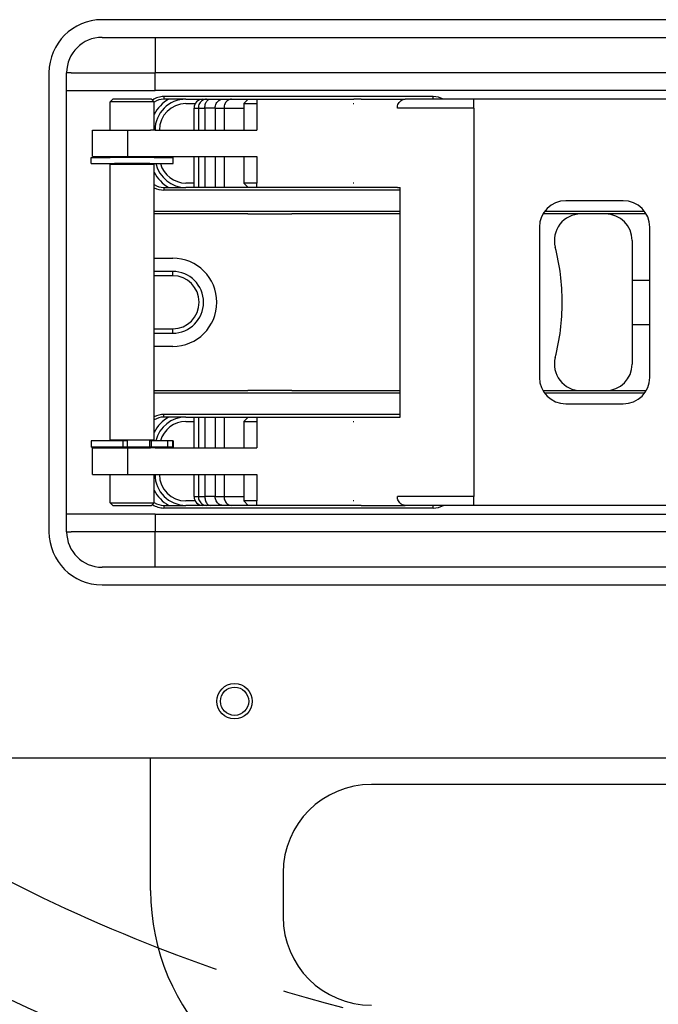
# Model space of a CAD drawing. Extents: x -1765 to 4890, y -3431 to 1272.
# Tile 76 of 189: x 896 to 968, y -1904 to -1793. Entities that reach past the tile are written whole.
import ezdxf

# ---------------------------------------------------------------- set-up
doc = ezdxf.new("R2010")
doc.units = 0
doc.linetypes.add('DASHED', pattern=[15, 7, -8])
doc.layers.get('0').update_dxf_attribs({"linetype": 'CONTINUOUS'})
doc.layers.add('1', color=7, linetype='CONTINUOUS')
doc.layers.add('DIMPROHIDE', color=7, linetype='CONTINUOUS')

# ---------------------------------------------------------------- blocks, each defined once
blk = doc.blocks.new('HEADPLATE_TEL', base_point=(614, -2216.07))
at = {"layer": 'DIMPROHIDE', "color": 7, "linetype": 'CONTINUOUS'}
for radius, start, end in [(201, -129.722, -50.278), (189, -125.116, -111.2958)]:
    blk.add_arc((980, -1721.88), radius, start, end, dxfattribs=at)
at = {"layer": 'DIMPROHIDE', "color": 7, "linetype": 'DASHED'}
blk.add_arc((980, -1721.88), 189, -111.2958, -68.7042, dxfattribs=at)
blk = doc.blocks.new('DOWEL_PIN_5X22DIN6325__456', base_point=(926.5, -1814.88))
at = {"color": 1, "linetype": 'CONTINUOUS'}
blk.add_line((921.5, -1814.88), (926.5, -1814.88), dxfattribs=at)
blk = doc.blocks.new('NEEDLE_BEARING_0509_2__457', base_point=(927.5, -1802.38))
at = {"color": 1, "linetype": 'CONTINUOUS'}
for p, q in [((921.04, -1802.38), (922.54, -1802.38)), ((922.54, -1811.38), (921.04, -1811.38))]:
    blk.add_line(p, q, dxfattribs=at)
blk = doc.blocks.new('DOWEL_PIN_5X22DIN6325__458', base_point=(926.5, -1834.88))
at = {"color": 1, "linetype": 'CONTINUOUS'}
blk.add_line((926.5, -1834.88), (921.5, -1834.88), dxfattribs=at)
blk = doc.blocks.new('DOWEL_PIN_5X22DIN6325__459', base_point=(1038.5, -1814.88))
at = {"color": 1, "linetype": 'CONTINUOUS'}
blk.add_line((1033.5, -1814.88), (1038.5, -1814.88), dxfattribs=at)
blk = doc.blocks.new('DOWEL_PIN_5X22DIN6325__460', base_point=(1038.5, -1834.88))
at = {"color": 1, "linetype": 'CONTINUOUS'}
blk.add_line((1038.5, -1834.88), (1033.5, -1834.88), dxfattribs=at)
blk = doc.blocks.new('NEEDLE_BEARING_0509_1__461', base_point=(1039.5, -1847.38))
at = {"color": 1, "linetype": 'CONTINUOUS'}
blk.add_line((1039.5, -1847.38), (1032.5, -1847.38), dxfattribs=at)
blk = doc.blocks.new('NEEDLE_BEARING_0509_4__462', base_point=(927.5, -1838.38))
at = {"color": 1, "linetype": 'CONTINUOUS'}
for p, q in [((921.04, -1838.38), (922.54, -1838.38)), ((922.54, -1847.38), (921.04, -1847.38))]:
    blk.add_line(p, q, dxfattribs=at)
blk = doc.blocks.new('NEEDLE_BEARING_0509_3__463', base_point=(1039.5, -1802.38))
at = {"color": 1, "linetype": 'CONTINUOUS'}
blk.add_line((1032.5, -1802.38), (1039.5, -1802.38), dxfattribs=at)
blk = doc.blocks.new('BEARING_PARTS__464', base_point=(1039.5, -1802.38))
for name, p in [('NEEDLE_BEARING_0509_2__457', (927.5, -1802.38)), ('NEEDLE_BEARING_0509_3__463', (1039.5, -1802.38)), ('DOWEL_PIN_5X22DIN6325__456', (926.5, -1814.88)), ('DOWEL_PIN_5X22DIN6325__459', (1038.5, -1814.88)), ('DOWEL_PIN_5X22DIN6325__458', (926.5, -1834.88)), ('DOWEL_PIN_5X22DIN6325__460', (1038.5, -1834.88)), ('NEEDLE_BEARING_0509_4__462', (927.5, -1838.38)), ('NEEDLE_BEARING_0509_1__461', (1039.5, -1847.38))]:
    blk.add_blockref(name, p)
blk = doc.blocks.new('PLATE_E7018-27702__465', base_point=(1059, -1794.88))
at = {"color": 1, "linetype": 'CONTINUOUS'}
for p, q in [((905, -1794.88), (911, -1794.88)), ((911, -1794.88), (921.5, -1794.88)), ((921.5, -1794.88), (923.5, -1794.88)), ((923.5, -1794.88), (924, -1794.88)), ((924, -1794.88), (924.5, -1794.88)), ((924.5, -1794.88), (926.5, -1794.88)), ((926.5, -1794.88), (953, -1794.88)), ((953, -1794.88), (955, -1794.88)), ((955, -1794.88), (956, -1794.88)), ((956, -1794.88), (958, -1794.88)), ((958, -1794.88), (1002, -1794.88)), ((901, -1800.88), (901, -1798.88)), ((901.5, -1798.88), (901, -1798.88)), ((901, -1848.88), (901, -1800.88)), ((914.5, -1801.88), (916.42, -1801.88)), ((914.5, -1802.38), (915.56, -1802.38)), ((916.42, -1801.88), (916.84, -1801.88)), ((916.84, -1801.88), (917.24, -1801.88)), ((917.24, -1801.88), (918.67, -1801.88)), ((918.67, -1801.88), (919.67, -1801.88)), ((919.67, -1801.88), (921.54, -1801.88)), ((921.04, -1802.38), (922.54, -1802.38)), ((921.54, -1801.88), (922.54, -1801.88)), ((922.54, -1801.88), (926.5, -1801.88)), ((926.5, -1801.88), (927.5, -1801.88)), ((927.5, -1801.88), (933.41, -1801.88)), ((933.41, -1801.88), (933.5, -1801.88)), ((933.41, -1802.38), (933.5, -1802.38)), ((911, -1805.38), (910.5, -1805.38)), ((910.5, -1808.38), (911, -1808.38)), ((915.42, -1811.38), (914.5, -1811.38)), ((922.54, -1811.38), (921.04, -1811.38)), ((933.5, -1811.38), (933.41, -1811.38)), ((915.42, -1811.88), (914.5, -1811.88)), ((915.91, -1811.88), (915.42, -1811.88)), ((916.64, -1811.88), (915.91, -1811.88)), ((917.81, -1811.88), (916.64, -1811.88)), ((918.81, -1811.88), (917.81, -1811.88)), ((921.54, -1811.88), (918.81, -1811.88)), ((922.54, -1811.88), (921.54, -1811.88)), ((927, -1811.88), (922.54, -1811.88)), ((928, -1811.88), (927, -1811.88)), ((933.41, -1811.88), (928, -1811.88)), ((933.46, -1811.88), (933.41, -1811.88)), ((933.5, -1811.88), (933.46, -1811.88)), ((914.5, -1837.88), (915.42, -1837.88)), ((914.5, -1838.38), (915.42, -1838.38)), ((915.42, -1837.88), (915.91, -1837.88)), ((915.91, -1837.88), (916.64, -1837.88)), ((916.64, -1837.88), (917.81, -1837.88)), ((917.81, -1837.88), (918.81, -1837.88)), ((918.81, -1837.88), (921.54, -1837.88)), ((921.04, -1838.38), (922.54, -1838.38)), ((921.54, -1837.88), (922.54, -1837.88)), ((922.54, -1837.88), (927, -1837.88)), ((927, -1837.88), (928, -1837.88)), ((928, -1837.88), (933.41, -1837.88)), ((933.41, -1837.88), (933.46, -1837.88)), ((933.41, -1838.38), (933.5, -1838.38)), ((933.46, -1837.88), (933.5, -1837.88)), ((911, -1841.38), (910.5, -1841.38)), ((910.5, -1844.38), (911, -1844.38)), ((915.56, -1847.38), (914.5, -1847.38)), ((922.54, -1847.38), (921.04, -1847.38)), ((933.5, -1847.38), (933.41, -1847.38)), ((916.42, -1847.88), (914.5, -1847.88)), ((916.84, -1847.88), (916.42, -1847.88)), ((917.24, -1847.88), (916.84, -1847.88)), ((918.67, -1847.88), (917.24, -1847.88)), ((919.67, -1847.88), (918.67, -1847.88)), ((921.54, -1847.88), (919.67, -1847.88)), ((922.54, -1847.88), (921.54, -1847.88)), ((926.5, -1847.88), (922.54, -1847.88)), ((927.5, -1847.88), (926.5, -1847.88)), ((933.41, -1847.88), (927.5, -1847.88)), ((933.5, -1847.88), (933.41, -1847.88)), ((901, -1850.88), (901, -1848.88)), ((901, -1850.88), (901.5, -1850.88)), ((911, -1854.88), (905, -1854.88)), ((921.5, -1854.88), (911, -1854.88)), ((923.5, -1854.88), (921.5, -1854.88)), ((924, -1854.88), (923.5, -1854.88)), ((924.5, -1854.88), (924, -1854.88)), ((926.5, -1854.88), (924.5, -1854.88)), ((953, -1854.88), (926.5, -1854.88)), ((955, -1854.88), (953, -1854.88)), ((956, -1854.88), (955, -1854.88)), ((958, -1854.88), (956, -1854.88)), ((1002, -1854.88), (958, -1854.88))]:
    blk.add_line(p, q, dxfattribs=at)
for centre, radius, start, end in [((905, -1798.88), 4, 90, 180), ((914.5, -1805.38), 4, 118.955, 153.7813), ((914.5, -1805.38), 3.5, 90, 180), ((914.5, -1805.38), 3, 90, 180), ((914.5, -1808.38), 3.5, 180, -178.3628), ((914.5, -1808.38), 3, 180, -178.0898), ((914.5, -1808.38), 4, -168.463, -166.9971), ((914.5, -1808.38), 3.5, -166.787, -90), ((914.5, -1808.38), 3, -164.534, -90), ((914.5, -1808.38), 4, -153.7813, -118.955), ((914.5, -1841.38), 4, 118.955, 153.7813), ((914.5, -1841.38), 3.5, 90, 166.787), ((914.5, -1841.38), 3, 90, 164.534), ((914.5, -1841.38), 4, 166.9971, 168.463), ((914.5, -1841.38), 3.5, 178.3628, 180), ((914.5, -1841.38), 3, 178.0898, 180), ((914.5, -1844.38), 3.5, 180, -90), ((914.5, -1844.38), 3, 180, -90), ((914.5, -1844.38), 4, -153.7813, -118.955), ((905, -1850.88), 4, 180, -90)]:
    blk.add_arc(centre, radius, start, end, dxfattribs=at)
blk = doc.blocks.new('PLATE_ASSY_E7018-67702_466', base_point=(1059, -1794.88))
for name, p in [('PLATE_E7018-27702__465', (1059, -1794.88)), ('BEARING_PARTS__464', (1039.5, -1802.38))]:
    blk.add_blockref(name, p)
blk = doc.blocks.new('DOWEL_PIN_5X50_DIN6325_467', base_point=(995, -1822.38))
at = {"color": 1, "linetype": 'CONTINUOUS'}
for p, q in [((965, -1822.38), (967, -1822.38)), ((992.91, -1822.38), (995, -1822.38)), ((965, -1827.38), (967, -1827.38)), ((992.91, -1827.38), (995, -1827.38))]:
    blk.add_line(p, q, dxfattribs=at)
blk = doc.blocks.new('LATCH_E7018-21201_2__468', base_point=(965, -1814.88))
at = {"color": 1, "linetype": 'CONTINUOUS'}
for p, q in [((914.1, -1814.88), (910.91, -1814.88)), ((921.5, -1814.88), (914.1, -1814.88)), ((921.5, -1814.88), (926.5, -1814.88)), ((938.74, -1814.88), (926.5, -1814.88)), ((956, -1814.88), (954.9, -1814.88)), ((959.2, -1814.88), (956, -1814.88)), ((962, -1814.88), (959.2, -1814.88)), ((965, -1817.88), (965, -1831.88)), ((910.91, -1819.88), (913, -1819.88)), ((913, -1821.38), (910.91, -1821.38)), ((913, -1821.88), (910.91, -1821.88)), ((913, -1821.88), (913, -1821.38)), ((910.91, -1827.88), (913, -1827.88)), ((910.91, -1828.38), (913, -1828.38)), ((913, -1828.38), (913, -1827.88)), ((913, -1829.88), (910.91, -1829.88)), ((910.91, -1834.88), (914, -1834.88)), ((914, -1834.88), (921.5, -1834.88)), ((926.5, -1834.88), (921.5, -1834.88)), ((926.5, -1834.88), (938.74, -1834.88)), ((954.9, -1834.88), (955.5, -1834.88)), ((955.5, -1834.88), (959.2, -1834.88)), ((959.2, -1834.88), (962, -1834.88))]:
    blk.add_line(p, q, dxfattribs=at)
for centre, radius, start, end in [((959.2, -1817.88), 3, 90, -165.5225), ((962, -1817.88), 3, 0, 90), ((932.09, -1824.88), 25, 0, 14.4775), ((913, -1824.88), 5, -90, 90), ((913, -1824.88), 3.5, -90, 90), ((913, -1824.88), 3, -90, 90), ((932.09, -1824.88), 25, -14.4775, 0), ((959.2, -1831.88), 3, 165.5225, -90), ((962, -1831.88), 3, -90, 0)]:
    blk.add_arc(centre, radius, start, end, dxfattribs=at)
blk = doc.blocks.new('LOCK_ASSY__470', base_point=(1053, -1814.88))
for name, p in [('LATCH_E7018-21201_2__468', (965, -1814.88)), ('DOWEL_PIN_5X50_DIN6325_467', (995, -1822.38))]:
    blk.add_blockref(name, p)
blk = doc.blocks.new('LEVER_E7018-25001__471', base_point=(1024.24, -1801.88))
at = {"color": 1, "linetype": 'CONTINUOUS'}
for p, q in [((915.42, -1805.38), (915.42, -1802.88)), ((915.42, -1802.88), (915.91, -1802.88)), ((915.91, -1802.88), (916.64, -1802.88)), ((915.91, -1802.88), (915.91, -1805.38)), ((916.42, -1801.88), (916.84, -1801.88)), ((917.81, -1802.88), (916.64, -1802.88)), ((916.64, -1802.88), (916.64, -1805.38)), ((916.84, -1801.88), (917.24, -1801.88)), ((917.24, -1801.88), (918.67, -1801.88)), ((917.81, -1802.88), (918.81, -1802.88)), ((917.81, -1802.88), (917.81, -1805.38)), ((918.67, -1801.88), (919.67, -1801.88)), ((918.81, -1802.88), (921.04, -1802.88)), ((918.81, -1802.88), (918.81, -1805.38)), ((919.67, -1801.88), (921.54, -1801.88)), ((921.54, -1801.88), (922.54, -1801.88)), ((922.54, -1801.88), (926.5, -1801.88)), ((926.5, -1801.88), (927.5, -1801.88)), ((927.5, -1801.88), (933.41, -1801.88)), ((933.41, -1801.88), (933.5, -1801.88)), ((934.33, -1801.88), (933.5, -1801.88)), ((934.33, -1801.88), (939.3, -1801.88)), ((947.09, -1802.88), (938.43, -1802.88)), ((942.5, -1801.88), (939.3, -1801.88)), ((947.09, -1801.88), (942.5, -1801.88)), ((995.41, -1801.88), (947.09, -1801.88)), ((947.09, -1802.88), (947.09, -1801.88)), ((947.09, -1802.88), (947.09, -1846.88)), ((1006.28, -1801.88), (995.41, -1801.88)), ((1007.28, -1801.88), (1006.28, -1801.88)), ((1012.24, -1801.88), (1007.28, -1801.88)), ((915.42, -1811.88), (915.42, -1808.38)), ((915.91, -1808.38), (915.91, -1811.88)), ((916.64, -1808.38), (916.64, -1811.88)), ((917.81, -1808.38), (917.81, -1811.88)), ((918.81, -1808.38), (918.81, -1811.88)), ((915.91, -1811.88), (915.42, -1811.88)), ((916.64, -1811.88), (915.91, -1811.88)), ((917.81, -1811.88), (916.64, -1811.88)), ((918.81, -1811.88), (917.81, -1811.88)), ((921.54, -1811.88), (918.81, -1811.88)), ((922.54, -1811.88), (921.54, -1811.88)), ((927, -1811.88), (922.54, -1811.88)), ((928, -1811.88), (927, -1811.88)), ((933.41, -1811.88), (928, -1811.88)), ((933.46, -1811.88), (933.41, -1811.88)), ((933.5, -1811.88), (933.46, -1811.88)), ((938.43, -1811.88), (933.5, -1811.88)), ((938.43, -1811.88), (938.74, -1811.88)), ((938.74, -1837.88), (938.74, -1811.88)), ((964, -1813.38), (957.5, -1813.38)), ((1002.41, -1813.38), (995.91, -1813.38)), ((1024.24, -1835.88), (1024.24, -1813.88)), ((954.5, -1816.38), (954.5, -1833.38)), ((967, -1833.38), (967, -1816.38)), ((992.91, -1833.38), (992.91, -1816.38)), ((1005.41, -1833.38), (1005.41, -1816.38)), ((957.5, -1836.38), (964, -1836.38)), ((995.91, -1836.38), (1002.41, -1836.38)), ((915.42, -1841.38), (915.42, -1837.88)), ((915.42, -1837.88), (915.91, -1837.88)), ((915.91, -1837.88), (915.91, -1841.38)), ((915.91, -1837.88), (916.64, -1837.88)), ((916.64, -1837.88), (916.64, -1841.38)), ((916.64, -1837.88), (917.81, -1837.88)), ((917.81, -1837.88), (917.81, -1841.38)), ((917.81, -1837.88), (918.81, -1837.88)), ((918.81, -1837.88), (918.81, -1841.38)), ((918.81, -1837.88), (921.54, -1837.88)), ((921.54, -1837.88), (922.54, -1837.88)), ((922.54, -1837.88), (927, -1837.88)), ((927, -1837.88), (928, -1837.88)), ((928, -1837.88), (933.41, -1837.88)), ((933.41, -1837.88), (933.46, -1837.88)), ((933.46, -1837.88), (933.5, -1837.88)), ((933.5, -1837.88), (938.43, -1837.88)), ((938.43, -1837.88), (938.74, -1837.88)), ((915.42, -1846.88), (915.42, -1844.38)), ((915.91, -1844.38), (915.91, -1846.88)), ((916.64, -1844.38), (916.64, -1846.88)), ((917.81, -1844.38), (917.81, -1846.88)), ((918.81, -1844.38), (918.81, -1846.88)), ((915.42, -1846.88), (915.91, -1846.88)), ((915.91, -1846.88), (916.64, -1846.88)), ((917.81, -1846.88), (916.64, -1846.88)), ((917.81, -1846.88), (918.81, -1846.88)), ((918.81, -1846.88), (921.04, -1846.88)), ((947.09, -1846.88), (938.43, -1846.88)), ((947.09, -1847.88), (947.09, -1846.88)), ((916.84, -1847.88), (916.42, -1847.88)), ((917.24, -1847.88), (916.84, -1847.88)), ((918.67, -1847.88), (917.24, -1847.88)), ((919.67, -1847.88), (918.67, -1847.88)), ((921.54, -1847.88), (919.67, -1847.88)), ((922.54, -1847.88), (921.54, -1847.88)), ((926.5, -1847.88), (922.54, -1847.88)), ((927.5, -1847.88), (926.5, -1847.88)), ((933.41, -1847.88), (927.5, -1847.88)), ((933.5, -1847.88), (933.41, -1847.88)), ((934.33, -1847.88), (933.5, -1847.88)), ((934.33, -1847.88), (939.3, -1847.88)), ((942.5, -1847.88), (939.3, -1847.88)), ((947.09, -1847.88), (942.5, -1847.88)), ((995.41, -1847.88), (947.09, -1847.88)), ((1006.28, -1847.88), (995.41, -1847.88)), ((1007.28, -1847.88), (1006.28, -1847.88)), ((1012.24, -1847.88), (1007.28, -1847.88))]:
    blk.add_line(p, q, dxfattribs=at)
for centre in [(979.95, -1813.88), (979.95, -1835.88)]:
    blk.add_circle(centre, 7.5, dxfattribs=at)
for centre, radius, start, end in [((916.42, -1802.88), 1, 90, 180), ((1012.24, -1813.88), 12, 0, 90), ((957.5, -1816.38), 3, 90, 180), ((964, -1816.38), 3, 0, 90), ((995.91, -1816.38), 3, 90, 180), ((1002.41, -1816.38), 3, 0, 90), ((957.5, -1833.38), 3, -180, -90), ((964, -1833.38), 3, -90, 0), ((995.91, -1833.38), 3, -180, -90), ((1002.41, -1833.38), 3, -90, 0), ((1012.24, -1835.88), 12, -90, 0), ((916.42, -1846.88), 1, 180, -90)]:
    blk.add_arc(centre, radius, start, end, dxfattribs=at)
for points in [[(916.84, -1801.88), (916.67, -1801.88), (916.51, -1801.93), (916.23, -1802.1), (916.11, -1802.23), (915.95, -1802.53), (915.91, -1802.7), (915.91, -1802.88)], [(916.64, -1802.88), (916.64, -1802.7), (916.67, -1802.53), (916.77, -1802.23), (916.85, -1802.1), (917.03, -1801.93), (917.14, -1801.88), (917.24, -1801.88)], [(917.81, -1802.88), (917.81, -1802.7), (917.85, -1802.53), (918, -1802.23), (918.11, -1802.1), (918.37, -1801.93), (918.52, -1801.88), (918.67, -1801.88)], [(919.67, -1801.88), (919.52, -1801.88), (919.37, -1801.93), (919.11, -1802.1), (919, -1802.23), (918.85, -1802.53), (918.81, -1802.7), (918.81, -1802.88)], [(938.43, -1802.88), (938.43, -1802.7), (938.47, -1802.53), (938.63, -1802.23), (938.74, -1802.1), (939, -1801.93), (939.15, -1801.88), (939.3, -1801.88)], [(915.91, -1846.88), (915.91, -1847.05), (915.95, -1847.23), (916.11, -1847.53), (916.23, -1847.66), (916.51, -1847.83), (916.67, -1847.88), (916.84, -1847.88)], [(916.64, -1846.88), (916.64, -1847.05), (916.67, -1847.23), (916.77, -1847.53), (916.85, -1847.66), (917.03, -1847.83), (917.14, -1847.88), (917.24, -1847.88)], [(918.67, -1847.88), (918.52, -1847.88), (918.37, -1847.83), (918.11, -1847.66), (918, -1847.53), (917.85, -1847.23), (917.81, -1847.05), (917.81, -1846.88)], [(918.81, -1846.88), (918.81, -1847.05), (918.85, -1847.23), (919, -1847.53), (919.11, -1847.66), (919.37, -1847.83), (919.52, -1847.88), (919.67, -1847.88)], [(939.3, -1847.88), (939.15, -1847.88), (939, -1847.83), (938.74, -1847.66), (938.63, -1847.53), (938.47, -1847.23), (938.43, -1847.05), (938.43, -1846.88)]]:
    blk.add_open_spline(points, degree=3, knots=[0, 0, 0, 0, 1, 1, 2, 2, 3, 3, 3, 3], dxfattribs=at)
blk = doc.blocks.new('PIN_E7018-23702_2__472', base_point=(910.91, -1801.88))
at = {"color": 1, "linetype": 'CONTINUOUS'}
for p, q in [((906.21, -1801.88), (905.91, -1802.18)), ((905.91, -1805.38), (905.91, -1802.18)), ((910.91, -1802.18), (905.91, -1802.18)), ((910.61, -1801.88), (906.21, -1801.88)), ((910.61, -1801.88), (910.91, -1802.18)), ((910.91, -1805.38), (910.91, -1802.18)), ((905.91, -1808.48), (905.91, -1808.38)), ((905.97, -1808.48), (905.91, -1808.48)), ((906.15, -1808.48), (905.97, -1808.48)), ((906.25, -1808.48), (906.15, -1808.48)), ((906.41, -1808.48), (906.25, -1808.48)), ((906.44, -1808.48), (906.41, -1808.48)), ((906.72, -1808.48), (906.44, -1808.48)), ((906.76, -1808.48), (906.72, -1808.48)), ((910.07, -1808.48), (906.76, -1808.48)), ((910.1, -1808.48), (910.07, -1808.48)), ((910.39, -1808.48), (910.1, -1808.48)), ((910.41, -1808.48), (910.39, -1808.48)), ((910.57, -1808.48), (910.41, -1808.48)), ((910.67, -1808.48), (910.57, -1808.48)), ((910.85, -1808.48), (910.67, -1808.48)), ((910.91, -1808.48), (910.85, -1808.48)), ((910.91, -1808.48), (910.91, -1808.38)), ((906.41, -1809.28), (905.91, -1809.28)), ((905.91, -1840.48), (905.91, -1809.28)), ((906.41, -1809.28), (906.41, -1809.18)), ((910.41, -1809.28), (906.41, -1809.28)), ((910.41, -1809.28), (910.41, -1809.18)), ((910.91, -1809.28), (910.41, -1809.28)), ((910.91, -1840.48), (910.91, -1809.28)), ((906.41, -1840.48), (905.91, -1840.48)), ((910.41, -1840.48), (906.41, -1840.48)), ((906.41, -1840.58), (906.41, -1840.48)), ((910.41, -1841.28), (910.41, -1840.48)), ((910.91, -1840.48), (910.41, -1840.48)), ((905.91, -1841.38), (905.91, -1841.28)), ((906.41, -1841.28), (905.91, -1841.28)), ((906.43, -1841.28), (906.41, -1841.28)), ((906.73, -1841.28), (906.43, -1841.28)), ((907, -1841.28), (906.73, -1841.28)), ((907.25, -1841.28), (907, -1841.28)), ((907.35, -1841.28), (907.25, -1841.28)), ((907.38, -1841.28), (907.35, -1841.28)), ((907.49, -1841.28), (907.38, -1841.28)), ((907.5, -1841.28), (907.49, -1841.28)), ((907.66, -1841.28), (907.5, -1841.28)), ((907.84, -1841.28), (907.66, -1841.28)), ((909.84, -1841.28), (907.84, -1841.28)), ((909.9, -1841.28), (909.84, -1841.28)), ((909.93, -1841.28), (909.9, -1841.28)), ((910.03, -1841.28), (909.93, -1841.28)), ((910.41, -1841.28), (910.03, -1841.28)), ((910.55, -1841.28), (910.41, -1841.28)), ((910.41, -1841.28), (910.41, -1841.28)), ((910.91, -1841.28), (910.55, -1841.28)), ((910.91, -1841.38), (910.91, -1841.28)), ((905.91, -1847.58), (905.91, -1844.38)), ((910.91, -1847.58), (910.91, -1844.38)), ((905.91, -1847.58), (910.91, -1847.58)), ((906.21, -1847.88), (905.91, -1847.58)), ((906.21, -1847.88), (910.61, -1847.88)), ((910.61, -1847.88), (910.91, -1847.58))]:
    blk.add_line(p, q, dxfattribs=at)
blk = doc.blocks.new('RETAIN_RING_DIN6799-4__477', base_point=(913.06, -1840.58))
at = {"color": 1, "linetype": 'CONTINUOUS'}
for p, q in [((903.76, -1840.58), (903.76, -1841.28)), ((906.41, -1840.58), (903.76, -1840.58)), ((907.35, -1840.58), (906.41, -1840.58)), ((907.84, -1840.58), (907.35, -1840.58)), ((907.35, -1840.58), (907.35, -1841.28)), ((907.84, -1840.58), (907.84, -1841.28)), ((910.55, -1840.58), (910.41, -1840.58)), ((910.55, -1840.58), (910.55, -1841.28)), ((912.41, -1840.58), (910.55, -1840.58)), ((912.98, -1840.58), (912.41, -1840.58)), ((912.41, -1840.58), (912.41, -1841.28)), ((913.06, -1840.58), (912.98, -1840.58)), ((912.98, -1840.58), (912.98, -1841.28)), ((913.06, -1840.58), (913.06, -1841.28)), ((905.91, -1841.28), (903.76, -1841.28)), ((906.41, -1841.28), (905.91, -1841.28)), ((906.43, -1841.28), (906.41, -1841.28)), ((906.73, -1841.28), (906.43, -1841.28)), ((907, -1841.28), (906.73, -1841.28)), ((907.25, -1841.28), (907, -1841.28)), ((907.35, -1841.28), (907.25, -1841.28)), ((907.38, -1841.28), (907.35, -1841.28)), ((907.49, -1841.28), (907.38, -1841.28)), ((907.5, -1841.28), (907.49, -1841.28)), ((907.66, -1841.28), (907.5, -1841.28)), ((907.84, -1841.28), (907.66, -1841.28)), ((909.84, -1841.28), (907.84, -1841.28)), ((909.9, -1841.28), (909.84, -1841.28)), ((909.93, -1841.28), (909.9, -1841.28)), ((910.03, -1841.28), (909.93, -1841.28)), ((910.41, -1841.28), (910.03, -1841.28)), ((910.55, -1841.28), (910.41, -1841.28)), ((910.41, -1841.28), (910.41, -1841.28)), ((910.91, -1841.28), (910.55, -1841.28)), ((912.41, -1841.28), (910.91, -1841.28)), ((912.98, -1841.28), (912.41, -1841.28)), ((913.06, -1841.28), (912.98, -1841.28))]:
    blk.add_line(p, q, dxfattribs=at)
blk = doc.blocks.new('RAIL_E7018-23701_1__478', base_point=(1024.91, -1801.88))
at = {"color": 1, "linetype": 'CONTINUOUS'}
for p, q in [((921.54, -1801.88), (921.04, -1802.38)), ((921.04, -1802.38), (921.04, -1805.38)), ((921.04, -1802.38), (922.54, -1802.38)), ((921.54, -1801.88), (922.54, -1801.88)), ((922.54, -1801.88), (922.54, -1802.38)), ((922.54, -1801.88), (926.5, -1801.88)), ((922.54, -1802.38), (922.54, -1805.38)), ((926.5, -1801.88), (927.5, -1801.88)), ((927.5, -1801.88), (933.41, -1801.88)), ((933.41, -1801.88), (933.5, -1801.88)), ((933.41, -1802.38), (933.5, -1802.38)), ((934.33, -1801.88), (933.5, -1801.88)), ((934.33, -1801.88), (939.3, -1801.88)), ((942.5, -1801.88), (939.3, -1801.88)), ((947.09, -1801.88), (942.5, -1801.88)), ((995.41, -1801.88), (947.09, -1801.88)), ((1006.28, -1801.88), (995.41, -1801.88)), ((1007.28, -1801.88), (1006.28, -1801.88)), ((903.91, -1805.38), (907.91, -1805.38)), ((903.91, -1808.38), (903.91, -1805.38)), ((907.91, -1808.38), (907.91, -1805.38)), ((907.91, -1805.38), (910.5, -1805.38)), ((911, -1805.38), (910.5, -1805.38)), ((911, -1805.38), (911.5, -1805.38)), ((911.5, -1805.38), (921.04, -1805.38)), ((921.04, -1805.38), (922.54, -1805.38)), ((1020.71, -1805.38), (1020.91, -1805.38)), ((1020.91, -1805.38), (1022.5, -1805.38)), ((1020.91, -1805.58), (1020.91, -1805.38)), ((1023, -1805.38), (1022.5, -1805.38)), ((1023, -1805.38), (1023.5, -1805.38)), ((1023.5, -1805.38), (1024.91, -1805.38)), ((1024.91, -1808.38), (1024.91, -1805.38)), ((903.91, -1808.38), (907.91, -1808.38)), ((907.91, -1808.38), (910.5, -1808.38)), ((910.5, -1808.38), (911, -1808.38)), ((911, -1808.38), (911.5, -1808.38)), ((911.5, -1808.38), (921.04, -1808.38)), ((921.04, -1808.38), (921.04, -1811.38)), ((921.04, -1808.38), (922.54, -1808.38)), ((922.54, -1808.38), (922.54, -1811.38)), ((1022.91, -1808.38), (1023, -1808.38)), ((1023, -1808.38), (1023.5, -1808.38)), ((1023.5, -1808.38), (1024.91, -1808.38)), ((921.54, -1811.88), (921.04, -1811.38)), ((922.54, -1811.38), (921.04, -1811.38)), ((922.54, -1811.88), (922.54, -1811.38)), ((933.5, -1811.38), (933.41, -1811.38)), ((972.88, -1811.38), (987.03, -1811.38)), ((922.54, -1811.88), (921.54, -1811.88)), ((927, -1811.88), (922.54, -1811.88)), ((928, -1811.88), (927, -1811.88)), ((933.41, -1811.88), (928, -1811.88)), ((933.46, -1811.88), (933.41, -1811.88)), ((933.5, -1811.88), (933.46, -1811.88)), ((938.43, -1811.88), (933.5, -1811.88)), ((938.43, -1811.88), (938.74, -1811.88)), ((972.73, -1811.88), (987.18, -1811.88))]:
    blk.add_line(p, q, dxfattribs=at)
blk = doc.blocks.new('RAIL_E7018-23701_2__479', base_point=(1024.91, -1837.88))
at = {"color": 1, "linetype": 'CONTINUOUS'}
for p, q in [((921.54, -1837.88), (921.04, -1838.38)), ((921.04, -1838.38), (921.04, -1841.38)), ((921.04, -1838.38), (922.54, -1838.38)), ((921.54, -1837.88), (922.54, -1837.88)), ((922.54, -1837.88), (927, -1837.88)), ((922.54, -1837.88), (922.54, -1838.38)), ((922.54, -1838.38), (922.54, -1841.38)), ((927, -1837.88), (928, -1837.88)), ((928, -1837.88), (933.41, -1837.88)), ((933.41, -1837.88), (933.46, -1837.88)), ((933.41, -1838.38), (933.5, -1838.38)), ((933.46, -1837.88), (933.5, -1837.88)), ((933.5, -1837.88), (938.43, -1837.88)), ((938.43, -1837.88), (938.74, -1837.88)), ((972.73, -1837.88), (987.18, -1837.88)), ((987.03, -1838.38), (972.88, -1838.38)), ((903.91, -1844.38), (903.91, -1841.38)), ((903.91, -1841.38), (907.91, -1841.38)), ((907.91, -1844.38), (907.91, -1841.38)), ((907.91, -1841.38), (910.5, -1841.38)), ((911, -1841.38), (910.5, -1841.38)), ((911, -1841.38), (911.5, -1841.38)), ((911.5, -1841.38), (921.04, -1841.38)), ((921.04, -1841.38), (922.54, -1841.38)), ((1023, -1841.38), (1022.91, -1841.38)), ((1023, -1841.38), (1023.5, -1841.38)), ((1023.5, -1841.38), (1024.91, -1841.38)), ((1024.91, -1844.38), (1024.91, -1841.38)), ((1020.91, -1844.38), (1020.91, -1844.18)), ((903.91, -1844.38), (907.91, -1844.38)), ((907.91, -1844.38), (910.5, -1844.38)), ((910.5, -1844.38), (911, -1844.38)), ((911, -1844.38), (911.5, -1844.38)), ((911.5, -1844.38), (921.04, -1844.38)), ((921.04, -1844.38), (922.54, -1844.38)), ((921.04, -1844.38), (921.04, -1847.38)), ((922.54, -1844.38), (922.54, -1847.38)), ((1020.71, -1844.38), (1020.91, -1844.38)), ((1020.91, -1844.38), (1022.5, -1844.38)), ((1022.5, -1844.38), (1023, -1844.38)), ((1023, -1844.38), (1023.5, -1844.38)), ((1023.5, -1844.38), (1024.91, -1844.38)), ((922.54, -1847.38), (921.04, -1847.38)), ((921.54, -1847.88), (921.04, -1847.38)), ((922.54, -1847.88), (922.54, -1847.38)), ((933.5, -1847.38), (933.41, -1847.38)), ((922.54, -1847.88), (921.54, -1847.88)), ((926.5, -1847.88), (922.54, -1847.88)), ((927.5, -1847.88), (926.5, -1847.88)), ((933.41, -1847.88), (927.5, -1847.88)), ((933.5, -1847.88), (933.41, -1847.88)), ((934.33, -1847.88), (933.5, -1847.88)), ((934.33, -1847.88), (939.3, -1847.88)), ((942.5, -1847.88), (939.3, -1847.88)), ((947.09, -1847.88), (942.5, -1847.88)), ((995.41, -1847.88), (947.09, -1847.88)), ((1006.28, -1847.88), (995.41, -1847.88)), ((1007.28, -1847.88), (1006.28, -1847.88))]:
    blk.add_line(p, q, dxfattribs=at)
blk = doc.blocks.new('RETAIN_RING_DIN6799-4__480', base_point=(913.06, -1808.48))
at = {"color": 1, "linetype": 'CONTINUOUS'}
for p, q in [((903.76, -1808.48), (905.91, -1808.48)), ((903.76, -1809.18), (903.76, -1808.48)), ((905.97, -1808.48), (905.91, -1808.48)), ((906.15, -1808.48), (905.97, -1808.48)), ((906.25, -1808.48), (906.15, -1808.48)), ((906.41, -1808.48), (906.25, -1808.48)), ((906.44, -1808.48), (906.41, -1808.48)), ((906.72, -1808.48), (906.44, -1808.48)), ((906.76, -1808.48), (906.72, -1808.48)), ((910.07, -1808.48), (906.76, -1808.48)), ((910.1, -1808.48), (910.07, -1808.48)), ((910.39, -1808.48), (910.1, -1808.48)), ((910.41, -1808.48), (910.39, -1808.48)), ((910.57, -1808.48), (910.41, -1808.48)), ((910.67, -1808.48), (910.57, -1808.48)), ((910.85, -1808.48), (910.67, -1808.48)), ((910.91, -1808.48), (910.85, -1808.48)), ((910.91, -1808.48), (913.06, -1808.48)), ((913.06, -1809.18), (913.06, -1808.48)), ((903.76, -1809.18), (906.41, -1809.18)), ((910.41, -1809.18), (906.41, -1809.18)), ((910.41, -1809.18), (913.06, -1809.18))]:
    blk.add_line(p, q, dxfattribs=at)
blk = doc.blocks.new('CLAMP_ASSY__481', base_point=(1045.21, -1801.88))
for name, p in [('RAIL_E7018-23701_1__478', (1024.91, -1801.88)), ('PIN_E7018-23702_2__472', (910.91, -1801.88)), ('LEVER_E7018-25001__471', (1024.24, -1801.88)), ('RETAIN_RING_DIN6799-4__480', (913.06, -1808.48)), ('RAIL_E7018-23701_2__479', (1024.91, -1837.88)), ('RETAIN_RING_DIN6799-4__477', (913.06, -1840.58))]:
    blk.add_blockref(name, p)
blk = doc.blocks.new('PIN_E7018-23703_5__482', base_point=(926.5, -1850.88))
at = {"color": 1, "linetype": 'CONTINUOUS'}
for p, q in [((922, -1850.88), (921.5, -1850.88)), ((926, -1850.88), (922, -1850.88)), ((926.44, -1850.88), (926, -1850.88)), ((926.5, -1850.88), (926.44, -1850.88)), ((923.5, -1854.88), (921.5, -1854.88)), ((926.5, -1854.88), (924.5, -1854.88))]:
    blk.add_line(p, q, dxfattribs=at)
blk = doc.blocks.new('PIN_E7018-23703_8__483', base_point=(1038.5, -1850.88))
at = {"color": 1, "linetype": 'CONTINUOUS'}
for p, q in [((1034, -1850.88), (1033.5, -1850.88)), ((1038, -1850.88), (1034, -1850.88)), ((1038.44, -1850.88), (1038, -1850.88)), ((1038.5, -1850.88), (1038.44, -1850.88)), ((1035.5, -1854.88), (1033.5, -1854.88)), ((1038.5, -1854.88), (1036.5, -1854.88))]:
    blk.add_line(p, q, dxfattribs=at)
blk = doc.blocks.new('PIN_E7018-23703_7__484', base_point=(1007, -1850.88))
at = {"color": 1, "linetype": 'CONTINUOUS'}
for p, q in [((1002.5, -1850.88), (1002, -1850.88)), ((1006.5, -1850.88), (1002.5, -1850.88)), ((1006.94, -1850.88), (1006.5, -1850.88)), ((1007, -1850.88), (1006.94, -1850.88)), ((1004, -1854.88), (1002, -1854.88)), ((1007, -1854.88), (1005, -1854.88))]:
    blk.add_line(p, q, dxfattribs=at)
blk = doc.blocks.new('PIN_E7018-23703_6__485', base_point=(958, -1831.38))
at = {"color": 1, "linetype": 'CONTINUOUS'}
for p, q in [((953.5, -1850.88), (953, -1850.88)), ((957.5, -1850.88), (953.5, -1850.88)), ((957.94, -1850.88), (957.5, -1850.88)), ((958, -1850.88), (957.94, -1850.88)), ((955, -1854.88), (953, -1854.88)), ((958, -1854.88), (956, -1854.88))]:
    blk.add_line(p, q, dxfattribs=at)
blk = doc.blocks.new('PIN_E7018-23703_4__486', base_point=(926.5, -1794.88))
at = {"color": 1, "linetype": 'CONTINUOUS'}
for p, q in [((921.5, -1794.88), (923.5, -1794.88)), ((924.5, -1794.88), (926.5, -1794.88)), ((922, -1798.88), (921.5, -1798.88)), ((926, -1798.88), (922, -1798.88)), ((926.5, -1798.88), (926, -1798.88))]:
    blk.add_line(p, q, dxfattribs=at)
blk = doc.blocks.new('PIN_E7018-23703_3__487', base_point=(958, -1794.88))
at = {"color": 1, "linetype": 'CONTINUOUS'}
for p, q in [((953, -1794.88), (955, -1794.88)), ((956, -1794.88), (958, -1794.88)), ((953.5, -1798.88), (953, -1798.88)), ((957.5, -1798.88), (953.5, -1798.88)), ((958, -1798.88), (957.5, -1798.88))]:
    blk.add_line(p, q, dxfattribs=at)
blk = doc.blocks.new('PIN_E7018-23703_2__488', base_point=(1007, -1794.88))
at = {"color": 1, "linetype": 'CONTINUOUS'}
for p, q in [((1002, -1794.88), (1004, -1794.88)), ((1005, -1794.88), (1007, -1794.88)), ((1002.5, -1798.88), (1002, -1798.88)), ((1006.5, -1798.88), (1002.5, -1798.88)), ((1007, -1798.88), (1006.5, -1798.88))]:
    blk.add_line(p, q, dxfattribs=at)
blk = doc.blocks.new('PIN_E7018-23703_1__489', base_point=(1038.5, -1794.88))
at = {"color": 1, "linetype": 'CONTINUOUS'}
for p, q in [((1033.5, -1794.88), (1035.5, -1794.88)), ((1036.5, -1794.88), (1038.5, -1794.88)), ((1034, -1798.88), (1033.5, -1798.88)), ((1038, -1798.88), (1034, -1798.88)), ((1038.5, -1798.88), (1038, -1798.88))]:
    blk.add_line(p, q, dxfattribs=at)
blk = doc.blocks.new('LATCHPINS__490', base_point=(1038.5, -1794.88))
for name, p in [('PIN_E7018-23703_4__486', (926.5, -1794.88)), ('PIN_E7018-23703_3__487', (958, -1794.88)), ('PIN_E7018-23703_2__488', (1007, -1794.88)), ('PIN_E7018-23703_1__489', (1038.5, -1794.88)), ('PIN_E7018-23703_5__482', (926.5, -1850.88)), ('PIN_E7018-23703_6__485', (958, -1831.38)), ('PIN_E7018-23703_7__484', (1007, -1850.88)), ('PIN_E7018-23703_8__483', (1038.5, -1850.88))]:
    blk.add_blockref(name, p)
blk = doc.blocks.new('Z_STAGE_PLATE__491', base_point=(1059, -1794.88))
at = {"color": 1, "linetype": 'CONTINUOUS'}
for p, q in [((905, -1794.88), (911, -1794.88)), ((911, -1794.88), (921.5, -1794.88)), ((911, -1794.88), (911, -1798.88)), ((921.5, -1794.88), (923.5, -1794.88)), ((923.5, -1794.88), (924, -1794.88)), ((924, -1794.88), (924.5, -1794.88)), ((924.5, -1794.88), (926.5, -1794.88)), ((926.5, -1794.88), (953, -1794.88)), ((953, -1794.88), (955, -1794.88)), ((955, -1794.88), (956, -1794.88)), ((956, -1794.88), (958, -1794.88)), ((958, -1794.88), (1002, -1794.88)), ((901, -1800.88), (901, -1798.88)), ((901.5, -1798.88), (901, -1798.88)), ((901.5, -1798.88), (911, -1798.88)), ((911, -1800.88), (911, -1798.88)), ((921.5, -1798.88), (911, -1798.88)), ((922, -1798.88), (921.5, -1798.88)), ((926, -1798.88), (922, -1798.88)), ((926.5, -1798.88), (926, -1798.88)), ((953, -1798.88), (926.5, -1798.88)), ((953.5, -1798.88), (953, -1798.88)), ((957.5, -1798.88), (953.5, -1798.88)), ((958, -1798.88), (957.5, -1798.88)), ((1002, -1798.88), (958, -1798.88)), ((901, -1848.88), (901, -1800.88)), ((901, -1800.88), (911, -1800.88)), ((1049, -1800.88), (911, -1800.88)), ((942.5, -1801.58), (912, -1801.58)), ((912, -1801.58), (912, -1801.88)), ((942.5, -1801.88), (942.5, -1801.58)), ((914.5, -1801.88), (912, -1801.88)), ((914.5, -1801.88), (916.42, -1801.88)), ((916.42, -1801.88), (916.84, -1801.88)), ((916.84, -1801.88), (917.24, -1801.88)), ((917.24, -1801.88), (918.67, -1801.88)), ((918.67, -1801.88), (919.67, -1801.88)), ((919.67, -1801.88), (921.54, -1801.88)), ((921.54, -1801.88), (922.54, -1801.88)), ((922.54, -1801.88), (926.5, -1801.88)), ((926.5, -1801.88), (927.5, -1801.88)), ((927.5, -1801.88), (933.41, -1801.88)), ((933.41, -1801.88), (933.5, -1801.88)), ((934.33, -1801.88), (933.5, -1801.88)), ((934.33, -1801.88), (939.3, -1801.88)), ((942.5, -1801.88), (939.3, -1801.88)), ((912, -1811.88), (914.5, -1811.88)), ((912, -1811.88), (912, -1812.18)), ((938.74, -1812.18), (912, -1812.18)), ((915.42, -1811.88), (914.5, -1811.88)), ((915.91, -1811.88), (915.42, -1811.88)), ((916.64, -1811.88), (915.91, -1811.88)), ((917.81, -1811.88), (916.64, -1811.88)), ((918.81, -1811.88), (917.81, -1811.88)), ((921.54, -1811.88), (918.81, -1811.88)), ((922.54, -1811.88), (921.54, -1811.88)), ((927, -1811.88), (922.54, -1811.88)), ((928, -1811.88), (927, -1811.88)), ((933.41, -1811.88), (928, -1811.88)), ((933.46, -1811.88), (933.41, -1811.88)), ((933.5, -1811.88), (933.46, -1811.88)), ((938.43, -1811.88), (933.5, -1811.88)), ((938.43, -1811.88), (938.74, -1811.88)), ((910.91, -1814.58), (938.74, -1814.58)), ((914.1, -1814.88), (910.91, -1814.88)), ((921.5, -1814.88), (914.1, -1814.88)), ((921.5, -1814.88), (926.5, -1814.88)), ((938.74, -1814.88), (926.5, -1814.88)), ((956, -1814.88), (954.9, -1814.88)), ((955.1, -1814.58), (966.4, -1814.58)), ((959.2, -1814.88), (956, -1814.88)), ((962, -1814.88), (959.2, -1814.88)), ((966.6, -1814.88), (962, -1814.88)), ((910.91, -1834.88), (914, -1834.88)), ((938.74, -1835.18), (910.91, -1835.18)), ((914, -1834.88), (921.5, -1834.88)), ((926.5, -1834.88), (921.5, -1834.88)), ((926.5, -1834.88), (938.74, -1834.88)), ((954.9, -1834.88), (955.5, -1834.88)), ((966.4, -1835.18), (955.1, -1835.18)), ((955.5, -1834.88), (959.2, -1834.88)), ((959.2, -1834.88), (962, -1834.88)), ((962, -1834.88), (966.6, -1834.88)), ((938.74, -1837.58), (912, -1837.58)), ((912, -1837.88), (912, -1837.58)), ((914.5, -1837.88), (912, -1837.88)), ((914.5, -1837.88), (915.42, -1837.88)), ((915.42, -1837.88), (915.91, -1837.88)), ((915.91, -1837.88), (916.64, -1837.88)), ((916.64, -1837.88), (917.81, -1837.88)), ((917.81, -1837.88), (918.81, -1837.88)), ((918.81, -1837.88), (921.54, -1837.88)), ((921.54, -1837.88), (922.54, -1837.88)), ((922.54, -1837.88), (927, -1837.88)), ((927, -1837.88), (928, -1837.88)), ((928, -1837.88), (933.41, -1837.88)), ((933.41, -1837.88), (933.46, -1837.88)), ((933.46, -1837.88), (933.5, -1837.88)), ((933.5, -1837.88), (938.43, -1837.88)), ((938.43, -1837.88), (938.74, -1837.88)), ((912, -1847.88), (914.5, -1847.88)), ((912, -1847.88), (912, -1848.18)), ((942.5, -1848.18), (912, -1848.18)), ((916.42, -1847.88), (914.5, -1847.88)), ((916.84, -1847.88), (916.42, -1847.88)), ((917.24, -1847.88), (916.84, -1847.88)), ((918.67, -1847.88), (917.24, -1847.88)), ((919.67, -1847.88), (918.67, -1847.88)), ((921.54, -1847.88), (919.67, -1847.88)), ((922.54, -1847.88), (921.54, -1847.88)), ((926.5, -1847.88), (922.54, -1847.88)), ((927.5, -1847.88), (926.5, -1847.88)), ((933.41, -1847.88), (927.5, -1847.88)), ((933.5, -1847.88), (933.41, -1847.88)), ((934.33, -1847.88), (933.5, -1847.88)), ((934.33, -1847.88), (939.3, -1847.88)), ((942.5, -1847.88), (939.3, -1847.88)), ((942.5, -1848.18), (942.5, -1847.88)), ((901, -1850.88), (901, -1848.88)), ((911, -1848.88), (901, -1848.88)), ((911, -1848.88), (1049, -1848.88)), ((911, -1848.88), (911, -1850.88)), ((901, -1850.88), (901.5, -1850.88)), ((911, -1850.88), (901.5, -1850.88)), ((921.5, -1850.88), (911, -1850.88)), ((911, -1854.88), (911, -1850.88)), ((922, -1850.88), (921.5, -1850.88)), ((926, -1850.88), (922, -1850.88)), ((926.44, -1850.88), (926, -1850.88)), ((926.5, -1850.88), (926.44, -1850.88)), ((953, -1850.88), (926.5, -1850.88)), ((953.5, -1850.88), (953, -1850.88)), ((957.5, -1850.88), (953.5, -1850.88)), ((957.94, -1850.88), (957.5, -1850.88)), ((958, -1850.88), (957.94, -1850.88)), ((1002, -1850.88), (958, -1850.88)), ((911, -1854.88), (905, -1854.88)), ((921.5, -1854.88), (911, -1854.88)), ((923.5, -1854.88), (921.5, -1854.88)), ((924, -1854.88), (923.5, -1854.88)), ((924.5, -1854.88), (924, -1854.88)), ((926.5, -1854.88), (924.5, -1854.88)), ((953, -1854.88), (926.5, -1854.88)), ((955, -1854.88), (953, -1854.88)), ((956, -1854.88), (955, -1854.88)), ((958, -1854.88), (956, -1854.88)), ((1002, -1854.88), (958, -1854.88))]:
    blk.add_line(p, q, dxfattribs=at)
for centre, radius, start, end in [((905, -1798.88), 4, 90, 180), ((912, -1803.88), 2.3, 90, 124.1633), ((942.5, -1803.88), 2.3, 60.4082, 90), ((912, -1803.88), 2, 90, 122.972), ((912, -1809.88), 2, -122.972, -90), ((912, -1809.88), 2.3, -118.245, -90), ((912, -1839.88), 2.3, 90, 118.245), ((912, -1839.88), 2, 90, 122.972), ((912, -1845.88), 2.3, -124.1633, -90), ((912, -1845.88), 2, -122.972, -90), ((942.5, -1845.88), 2.3, -90, -60.4082), ((905, -1850.88), 4, 180, -90)]:
    blk.add_arc(centre, radius, start, end, dxfattribs=at)
blk = doc.blocks.new('Z-STAGE_ASSY__492', base_point=(1059, -1794.88))
for name, p in [('Z_STAGE_PLATE__491', (1059, -1794.88)), ('LATCHPINS__490', (1038.5, -1794.88)), ('CLAMP_ASSY__481', (1045.21, -1801.88)), ('LOCK_ASSY__470', (1053, -1814.88))]:
    blk.add_blockref(name, p)
blk = doc.blocks.new('E7018FA_ASSY_1__493', base_point=(1059, -1794.88))
for name in ['PLATE_ASSY_E7018-67702_466', 'Z-STAGE_ASSY__492']:
    blk.add_blockref(name, (1059, -1794.88))
blk = doc.blocks.new('E7018FA__532', base_point=(1059, -1588.88))
blk.add_blockref('E7018FA_ASSY_1__493', (1059, -1794.88))
blk = doc.blocks.new('24991-0S112_2__567', base_point=(1049.5, -1876.48))
at = {"color": 1, "linetype": 'CONTINUOUS'}
for p, q in [((910.5, -1891.48), (910.5, -1876.48)), ((910.5, -1876.48), (911.1, -1876.48)), ((1024.5, -1879.48), (935.5, -1879.48)), ((925.5, -1889.48), (925.5, -1894.48))]:
    blk.add_line(p, q, dxfattribs=at)
for centre, radius, start, end in [((935.5, -1889.48), 10, 90, 180), ((935.5, -1891.48), 25, 180, -90), ((935.5, -1894.48), 10, 180, -90)]:
    blk.add_arc(centre, radius, start, end, dxfattribs=at)
blk = doc.blocks.new('STIFF_HANDLES__569', base_point=(1049.5, -1381.88))
blk.add_blockref('24991-0S112_2__567', (1049.5, -1876.48))
blk = doc.blocks.new('BUSHING_E7018-21701_2__589', base_point=(918, -1819.88))
at = {"color": 1, "linetype": 'CONTINUOUS'}
blk.add_arc((913, -1824.88), 5, -90, 90, dxfattribs=at)
blk = doc.blocks.new('BUSHINGS_POGOTOWER__592', base_point=(1051.5, -1613.88))
blk.add_blockref('BUSHING_E7018-21701_2__589', (918, -1819.88))
blk = doc.blocks.new('SMALLPARTS__593', base_point=(1230.3, -1381.88))
for name, p in [('STIFF_HANDLES__569', (1049.5, -1381.88)), ('BUSHINGS_POGOTOWER__592', (1051.5, -1613.88))]:
    blk.add_blockref(name, p)
blk = doc.blocks.new('E7018-24101__594', base_point=(1216.8, -1421.88))
at = {"color": 1, "linetype": 'CONTINUOUS'}
for p, q in [((1055, -1792.88), (905, -1792.88)), ((899, -1798.88), (899, -1850.88)), ((905, -1856.88), (1055, -1856.88)), ((747.2, -1876.48), (910.5, -1876.48)), ((910.5, -1876.48), (911.1, -1876.48)), ((911.1, -1876.48), (1048.9, -1876.48))]:
    blk.add_line(p, q, dxfattribs=at)
for radius in [2, 1.6]:
    blk.add_circle((920, -1870.06), radius, dxfattribs=at)
for centre, start, end in [((905, -1798.88), 90, 180), ((905, -1850.88), 180, -90)]:
    blk.add_arc(centre, 6, start, end, dxfattribs=at)
blk = doc.blocks.new('E7018-64101__595', base_point=(1230.3, -1381.88))
for name, p in [('SMALLPARTS__593', (1230.3, -1381.88)), ('E7018-24101__594', (1216.8, -1421.88))]:
    blk.add_blockref(name, p)
blk = doc.blocks.new('STIFF_ASSY_DUTBD__596', base_point=(1230.3, -1381.88))
blk.add_blockref('E7018-64101__595', (1230.3, -1381.88))
blk = doc.blocks.new('A1__597', base_point=(1230.3, -1381.88))
for name, p in [('STIFF_ASSY_DUTBD__596', (1230.3, -1381.88)), ('E7018FA__532', (1059, -1588.88))]:
    blk.add_blockref(name, p)
blk = doc.blocks.new('FRONT1__598', base_point=(1232.36, -1381.88))
blk.add_blockref('A1__597', (1230.3, -1381.88))
blk = doc.blocks.new('L1__599', base_point=(1232.36, -1381.88))
blk.add_blockref('FRONT1__598', (1232.36, -1381.88))

msp = doc.modelspace()

# ---------------------------------------------------------------- block references
msp.add_blockref('L1__599', (1232.36, -1381.88))
at = {"layer": '1'}
msp.add_blockref('HEADPLATE_TEL', (614, -2216.07), dxfattribs=at)

doc.saveas('drawing.dxf')
